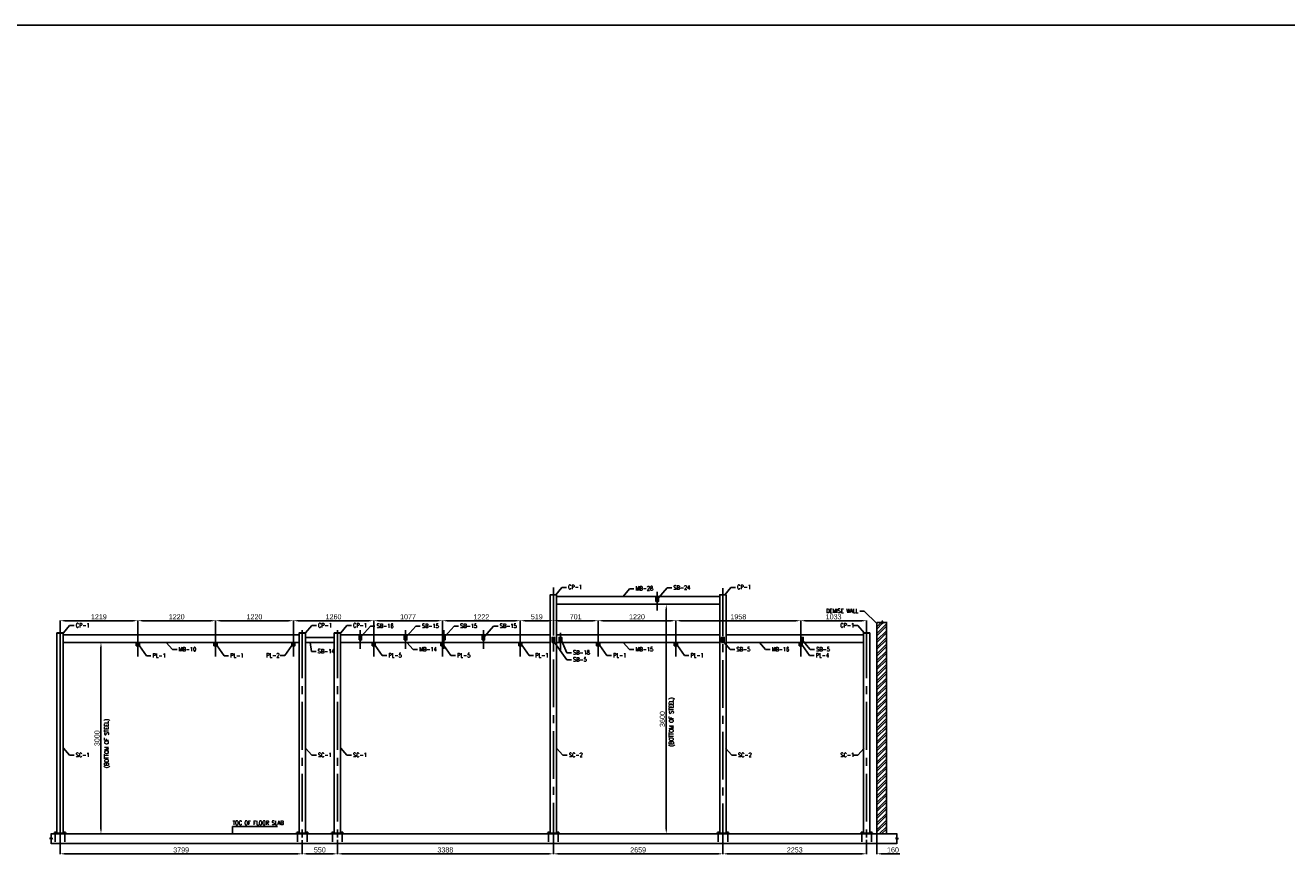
# Model space of a CAD drawing. Header units: inches. Extents: x -1008743 to -388065, y -1380311 to -642022.
# Tile 81 of 85: x -446529 to -426744, y -670553 to -657296. Entities that reach past the tile are written whole.
import ezdxf

# ---------------------------------------------------------------- set-up
doc = ezdxf.new("R2010")
doc.units = ezdxf.units.IN
doc.header["$LTSCALE"] = 1000
doc.header["$MEASUREMENT"] = 0
doc.header["$PDMODE"] = 35
doc.linetypes.add('CENTER2', pattern=[1.125, 0.75, -0.125, 0.125, -0.125])
doc.linetypes.add('PHANTOM2', pattern=[1.25, 0.625, -0.125, 0.125, -0.125, 0.125, -0.125])
doc.layers.add('DIM', color=1, linetype='Continuous')
doc.styles.add('ARIAL', font='arial.ttf')
doc.styles.add('ROMANS', font='simplex.shx', dxfattribs={"width": 0.9, "height": 2.5})
doc.dimstyles.new('50', dxfattribs={"dimscale": 50, "dimtxt": 2.5, "dimasz": 1.5, "dimexe": 1.25, "dimexo": 1, "dimgap": 0.8, "dimtad": 1, "dimdec": 0, "dimzin": 0, "dimdsep": 46, "dimtxsty": 'ROMANS', "dimblk1": 'ARCHTICK', "dimblk2": 'ARCHTICK', "dimsah": 1, "dimcen": 0, "dimdle": 1.25, "dimclrd": 1, "dimclre": 1, "dimclrt": 3, "dimadec": 0, "dimazin": 0, "dimtfac": 1, "dimtdec": 0, "dimtmove": 0, "dimatfit": 3, "dimfxl": 1, "dimtolj": 1, "dimtzin": 0, "dimarcsym": 0})
doc.dimstyles.new('S-20', dxfattribs={"dimtxt": 80, "dimasz": 75, "dimexe": 5, "dimexo": 5, "dimgap": 20, "dimtad": 1, "dimdec": 0, "dimzin": 0, "dimdsep": 46, "dimtxsty": 'ARIAL', "dimcen": 0.09, "dimdle": 100, "dimclrd": 8, "dimclre": 8, "dimclrt": 6, "dimadec": 0, "dimazin": 0, "dimtfac": 1, "dimtdec": 0, "dimtofl": 0, "dimtmove": 0, "dimatfit": 3, "dimfxl": 1, "dimtolj": 1, "dimtzin": 0, "dimlwd": -1, "dimarcsym": 0})

# ---------------------------------------------------------------- blocks, each defined once
blk = doc.blocks.new('*D738')
at = {"color": 8, "lineweight": -2, "ltscale": 10}
for p, q in [((-445097, -666975), (-445347, -666975)), ((-445247, -669975), (-445347, -669975))]:
    blk.add_line(p, q, dxfattribs=at)
at = {"color": 8, "ltscale": 10}
blk.add_line((-445342, -669900), (-445342, -667050), dxfattribs=at)
for points in [[(-445329, -667050), (-445354, -667050), (-445342, -666975)], [(-445354, -669900), (-445329, -669900), (-445342, -669975)]]:
    blk.add_solid(points, dxfattribs=at)
at = {"layer": 'Defpoints', "color": 0, "ltscale": 10}
for p in [(-445342, -666975), (-445092, -666975), (-445242, -669975)]:
    blk.add_point(p, dxfattribs=at)
at = {"color": 6, "ltscale": 10, "insert": (-445403, -668475), "char_height": 80, "attachment_point": 5, "rotation": 90, "style": 'ARIAL'}
blk.add_mtext('\\A1;3000', dxfattribs=at)
blk = doc.blocks.new('*D739')
at = {"color": 8, "lineweight": -2, "ltscale": 10}
for p, q in [((-441634, -670070), (-441634, -670293)), ((-438246, -670070), (-438246, -670293))]:
    blk.add_line(p, q, dxfattribs=at)
at = {"color": 8, "ltscale": 10}
blk.add_line((-441559, -670288), (-438321, -670288), dxfattribs=at)
for points in [[(-441559, -670275), (-441559, -670300), (-441634, -670288)], [(-438321, -670300), (-438321, -670275), (-438246, -670288)]]:
    blk.add_solid(points, dxfattribs=at)
at = {"layer": 'Defpoints', "color": 0, "ltscale": 10}
for p in [(-441634, -670065), (-438246, -670065), (-438246, -670288)]:
    blk.add_point(p, dxfattribs=at)
at = {"color": 6, "ltscale": 10, "insert": (-439940, -670227), "char_height": 80, "attachment_point": 5, "style": 'ARIAL'}
blk.add_mtext('\\A1;3388', dxfattribs=at)
blk = doc.blocks.new('*D740')
at = {"color": 8, "lineweight": -2, "ltscale": 10}
for p, q in [((-438246, -670070), (-438246, -670293)), ((-435587, -670070), (-435587, -670293))]:
    blk.add_line(p, q, dxfattribs=at)
at = {"color": 8, "ltscale": 10}
blk.add_line((-438171, -670288), (-435662, -670288), dxfattribs=at)
for points in [[(-438171, -670275), (-438171, -670300), (-438246, -670288)], [(-435662, -670300), (-435662, -670275), (-435587, -670288)]]:
    blk.add_solid(points, dxfattribs=at)
at = {"layer": 'Defpoints', "color": 0, "ltscale": 10}
for p in [(-438246, -670065), (-435587, -670065), (-435587, -670288)]:
    blk.add_point(p, dxfattribs=at)
at = {"color": 6, "ltscale": 10, "insert": (-436917, -670227), "char_height": 80, "attachment_point": 5, "style": 'ARIAL'}
blk.add_mtext('\\A1;2659', dxfattribs=at)
blk = doc.blocks.new('*D741')
at = {"color": 8, "lineweight": -2, "ltscale": 10}
for p, q in [((-435587, -670070), (-435587, -670293)), ((-433334, -670070), (-433334, -670293))]:
    blk.add_line(p, q, dxfattribs=at)
at = {"color": 8, "ltscale": 10}
blk.add_line((-435512, -670288), (-433409, -670288), dxfattribs=at)
for points in [[(-435512, -670275), (-435512, -670300), (-435587, -670288)], [(-433409, -670300), (-433409, -670275), (-433334, -670288)]]:
    blk.add_solid(points, dxfattribs=at)
at = {"layer": 'Defpoints', "color": 0, "ltscale": 10}
for p in [(-435587, -670065), (-433334, -670065), (-433334, -670288)]:
    blk.add_point(p, dxfattribs=at)
at = {"color": 6, "ltscale": 10, "insert": (-434461, -670227), "char_height": 80, "attachment_point": 5, "style": 'ARIAL'}
blk.add_mtext('\\A1;2253', dxfattribs=at)
blk = doc.blocks.new('*D742')
at = {"color": 8, "lineweight": -2, "ltscale": 10}
for p, q in [((-433334, -670070), (-433334, -670293)), ((-433174, -669940), (-433174, -670293))]:
    blk.add_line(p, q, dxfattribs=at)
at = {"color": 8, "ltscale": 10}
for p, q in [((-433409, -670288), (-433484, -670288)), ((-433099, -670288), (-432815, -670288))]:
    blk.add_line(p, q, dxfattribs=at)
for points in [[(-433409, -670300), (-433409, -670275), (-433334, -670288)], [(-433099, -670275), (-433099, -670300), (-433174, -670288)]]:
    blk.add_solid(points, dxfattribs=at)
at = {"layer": 'Defpoints', "color": 0, "ltscale": 10}
for p in [(-433334, -670065), (-433174, -669935), (-433174, -670288)]:
    blk.add_point(p, dxfattribs=at)
at = {"color": 6, "ltscale": 10, "insert": (-432920, -670227), "char_height": 80, "attachment_point": 5, "style": 'ARIAL'}
blk.add_mtext('\\A1;160', dxfattribs=at)
blk = doc.blocks.new('_ArchTick')
at = {"color": 0, "linetype": 'ByBlock', "const_width": 0.15}
blk.add_lwpolyline([(-0.5, -0.5), (0.5, 0.5)], dxfattribs=at)
blk = doc.blocks.new('*D744')
at = {"color": 8, "lineweight": -2, "ltscale": 10}
for p, q in [((-445983, -666848), (-445983, -666628)), ((-444764, -666777), (-444764, -666628))]:
    blk.add_line(p, q, dxfattribs=at)
at = {"color": 8, "ltscale": 10}
blk.add_line((-445908, -666633), (-444839, -666633), dxfattribs=at)
for points in [[(-445908, -666620), (-445908, -666645), (-445983, -666633)], [(-444839, -666645), (-444839, -666620), (-444764, -666633)]]:
    blk.add_solid(points, dxfattribs=at)
at = {"layer": 'Defpoints', "color": 0, "ltscale": 10}
for p in [(-444764, -666633), (-445983, -666853), (-444764, -666782)]:
    blk.add_point(p, dxfattribs=at)
at = {"color": 6, "ltscale": 10, "insert": (-445374, -666572), "char_height": 80, "attachment_point": 5, "style": 'ARIAL'}
blk.add_mtext('\\A1;1219', dxfattribs=at)
blk = doc.blocks.new('*D745')
at = {"color": 8, "lineweight": -2, "ltscale": 10}
for p, q in [((-444764, -666777), (-444764, -666628)), ((-443544, -666777), (-443544, -666628))]:
    blk.add_line(p, q, dxfattribs=at)
at = {"color": 8, "ltscale": 10}
blk.add_line((-444689, -666633), (-443619, -666633), dxfattribs=at)
for points in [[(-444689, -666620), (-444689, -666645), (-444764, -666633)], [(-443619, -666645), (-443619, -666620), (-443544, -666633)]]:
    blk.add_solid(points, dxfattribs=at)
at = {"layer": 'Defpoints', "color": 0, "ltscale": 10}
for p in [(-443544, -666633), (-444764, -666782), (-443544, -666782)]:
    blk.add_point(p, dxfattribs=at)
at = {"color": 6, "ltscale": 10, "insert": (-444154, -666572), "char_height": 80, "attachment_point": 5, "style": 'ARIAL'}
blk.add_mtext('\\A1;1220', dxfattribs=at)
blk = doc.blocks.new('*D746')
at = {"color": 8, "lineweight": -2, "ltscale": 10}
for p, q in [((-443544, -666777), (-443544, -666628)), ((-442324, -666777), (-442324, -666628))]:
    blk.add_line(p, q, dxfattribs=at)
at = {"color": 8, "ltscale": 10}
blk.add_line((-443469, -666633), (-442399, -666633), dxfattribs=at)
for points in [[(-443469, -666620), (-443469, -666645), (-443544, -666633)], [(-442399, -666645), (-442399, -666620), (-442324, -666633)]]:
    blk.add_solid(points, dxfattribs=at)
at = {"layer": 'Defpoints', "color": 0, "ltscale": 10}
for p in [(-442324, -666633), (-443544, -666782), (-442324, -666782)]:
    blk.add_point(p, dxfattribs=at)
at = {"color": 6, "ltscale": 10, "insert": (-442934, -666572), "char_height": 80, "attachment_point": 5, "style": 'ARIAL'}
blk.add_mtext('\\A1;1220', dxfattribs=at)
blk = doc.blocks.new('*D747')
at = {"color": 8, "lineweight": -2, "ltscale": 10}
for p, q in [((-442324, -666777), (-442324, -666628)), ((-441064, -666777), (-441064, -666628))]:
    blk.add_line(p, q, dxfattribs=at)
at = {"color": 8, "ltscale": 10}
blk.add_line((-442249, -666633), (-441139, -666633), dxfattribs=at)
for points in [[(-442249, -666620), (-442249, -666645), (-442324, -666633)], [(-441139, -666645), (-441139, -666620), (-441064, -666633)]]:
    blk.add_solid(points, dxfattribs=at)
at = {"layer": 'Defpoints', "color": 0, "ltscale": 10}
for p in [(-441064, -666633), (-442324, -666782), (-441064, -666782)]:
    blk.add_point(p, dxfattribs=at)
at = {"color": 6, "ltscale": 10, "insert": (-441694, -666572), "char_height": 80, "attachment_point": 5, "style": 'ARIAL'}
blk.add_mtext('\\A1;1260', dxfattribs=at)
blk = doc.blocks.new('*D748')
at = {"color": 8, "lineweight": -2, "ltscale": 10}
for p, q in [((-439987, -666777), (-439987, -666628)), ((-438765, -666777), (-438765, -666628))]:
    blk.add_line(p, q, dxfattribs=at)
at = {"color": 8, "ltscale": 10}
blk.add_line((-439912, -666633), (-438840, -666633), dxfattribs=at)
for points in [[(-439912, -666620), (-439912, -666645), (-439987, -666633)], [(-438840, -666645), (-438840, -666620), (-438765, -666633)]]:
    blk.add_solid(points, dxfattribs=at)
at = {"layer": 'Defpoints', "color": 0, "ltscale": 10}
for p in [(-438765, -666633), (-439987, -666782), (-438765, -666782)]:
    blk.add_point(p, dxfattribs=at)
at = {"color": 6, "ltscale": 10, "insert": (-439376, -666573), "char_height": 80, "attachment_point": 5, "style": 'ARIAL'}
blk.add_mtext('\\A1;1222', dxfattribs=at)
blk = doc.blocks.new('*D749')
at = {"color": 8, "lineweight": -2, "ltscale": 10}
for p, q in [((-438765, -666777), (-438765, -666628)), ((-438246, -666777), (-438246, -666628))]:
    blk.add_line(p, q, dxfattribs=at)
at = {"color": 8, "ltscale": 10}
blk.add_line((-438690, -666633), (-438321, -666633), dxfattribs=at)
for points in [[(-438690, -666620), (-438690, -666645), (-438765, -666633)], [(-438321, -666645), (-438321, -666620), (-438246, -666633)]]:
    blk.add_solid(points, dxfattribs=at)
at = {"layer": 'Defpoints', "color": 0, "ltscale": 10}
for p in [(-438246, -666633), (-438765, -666782), (-438246, -666782)]:
    blk.add_point(p, dxfattribs=at)
at = {"color": 6, "ltscale": 10, "insert": (-438506, -666572), "char_height": 80, "attachment_point": 5, "style": 'ARIAL'}
blk.add_mtext('\\A1;519', dxfattribs=at)
blk = doc.blocks.new('*D750')
at = {"color": 8, "lineweight": -2, "ltscale": 10}
for p, q in [((-437545, -666777), (-437545, -666628)), ((-436325, -666777), (-436325, -666628))]:
    blk.add_line(p, q, dxfattribs=at)
at = {"color": 8, "ltscale": 10}
blk.add_line((-437470, -666633), (-436400, -666633), dxfattribs=at)
for points in [[(-437470, -666620), (-437470, -666645), (-437545, -666633)], [(-436400, -666645), (-436400, -666620), (-436325, -666633)]]:
    blk.add_solid(points, dxfattribs=at)
at = {"layer": 'Defpoints', "color": 0, "ltscale": 10}
for p in [(-436325, -666633), (-437545, -666782), (-436325, -666782)]:
    blk.add_point(p, dxfattribs=at)
at = {"color": 6, "ltscale": 10, "insert": (-436935, -666572), "char_height": 80, "attachment_point": 5, "style": 'ARIAL'}
blk.add_mtext('\\A1;1220', dxfattribs=at)
blk = doc.blocks.new('*D751')
at = {"color": 8, "lineweight": -2, "ltscale": 10}
for p, q in [((-436325, -666777), (-436325, -666628)), ((-434367, -666777), (-434367, -666628))]:
    blk.add_line(p, q, dxfattribs=at)
at = {"color": 8, "ltscale": 10}
blk.add_line((-436250, -666633), (-434442, -666633), dxfattribs=at)
for points in [[(-436250, -666620), (-436250, -666645), (-436325, -666633)], [(-434442, -666645), (-434442, -666620), (-434367, -666633)]]:
    blk.add_solid(points, dxfattribs=at)
at = {"layer": 'Defpoints', "color": 0, "ltscale": 10}
for p in [(-434367, -666633), (-436325, -666782), (-434367, -666782)]:
    blk.add_point(p, dxfattribs=at)
at = {"color": 6, "ltscale": 10, "insert": (-435346, -666572), "char_height": 80, "attachment_point": 5, "style": 'ARIAL'}
blk.add_mtext('\\A1;1958', dxfattribs=at)
blk = doc.blocks.new('*D752')
at = {"color": 8, "lineweight": -2, "ltscale": 10}
for p, q in [((-434367, -666777), (-434367, -666628)), ((-433334, -666777), (-433334, -666628))]:
    blk.add_line(p, q, dxfattribs=at)
at = {"color": 8, "ltscale": 10}
blk.add_line((-434292, -666633), (-433409, -666633), dxfattribs=at)
for points in [[(-434292, -666620), (-434292, -666645), (-434367, -666633)], [(-433409, -666645), (-433409, -666620), (-433334, -666633)]]:
    blk.add_solid(points, dxfattribs=at)
at = {"layer": 'Defpoints', "color": 0, "ltscale": 10}
for p in [(-433334, -666633), (-434367, -666782), (-433334, -666782)]:
    blk.add_point(p, dxfattribs=at)
at = {"color": 6, "ltscale": 10, "insert": (-433851, -666572), "char_height": 80, "attachment_point": 5, "style": 'ARIAL'}
blk.add_mtext('\\A1;1033', dxfattribs=at)
blk = doc.blocks.new('*D758')
at = {"color": 8, "lineweight": -2, "ltscale": 10}
for p, q in [((-445983, -666787), (-445983, -670293)), ((-442184, -670075), (-442184, -670293))]:
    blk.add_line(p, q, dxfattribs=at)
at = {"color": 8, "ltscale": 10}
blk.add_line((-442259, -670288), (-445908, -670288), dxfattribs=at)
for points in [[(-445908, -670275), (-445908, -670300), (-445983, -670288)], [(-442259, -670300), (-442259, -670275), (-442184, -670288)]]:
    blk.add_solid(points, dxfattribs=at)
at = {"layer": 'Defpoints', "color": 0, "ltscale": 10}
for p in [(-445983, -666782), (-442184, -670070), (-445983, -670288)]:
    blk.add_point(p, dxfattribs=at)
at = {"color": 6, "ltscale": 10, "insert": (-444084, -670227), "char_height": 80, "attachment_point": 5, "style": 'ARIAL'}
blk.add_mtext('\\A1;3799', dxfattribs=at)
blk = doc.blocks.new('*D760')
at = {"color": 8, "lineweight": -2, "ltscale": 10}
for p, q in [((-442184, -670080), (-442184, -670293)), ((-441634, -670080), (-441634, -670293))]:
    blk.add_line(p, q, dxfattribs=at)
at = {"color": 8, "ltscale": 10}
blk.add_line((-442109, -670288), (-441709, -670288), dxfattribs=at)
for points in [[(-442109, -670275), (-442109, -670300), (-442184, -670288)], [(-441709, -670300), (-441709, -670275), (-441634, -670288)]]:
    blk.add_solid(points, dxfattribs=at)
at = {"layer": 'Defpoints', "color": 0, "ltscale": 10}
for p in [(-442184, -670075), (-441634, -670075), (-441634, -670288)]:
    blk.add_point(p, dxfattribs=at)
at = {"color": 6, "ltscale": 10, "insert": (-441909, -670227), "char_height": 80, "attachment_point": 5, "style": 'ARIAL'}
blk.add_mtext('\\A1;550', dxfattribs=at)
blk = doc.blocks.new('*D764')
at = {"color": 8, "lineweight": -2, "ltscale": 10}
for p, q in [((-441064, -666777), (-441064, -666628)), ((-439987, -666777), (-439987, -666628))]:
    blk.add_line(p, q, dxfattribs=at)
at = {"color": 8, "ltscale": 10}
blk.add_line((-440989, -666633), (-440062, -666633), dxfattribs=at)
for points in [[(-440989, -666620), (-440989, -666645), (-441064, -666633)], [(-440062, -666645), (-440062, -666620), (-439987, -666633)]]:
    blk.add_solid(points, dxfattribs=at)
at = {"layer": 'Defpoints', "color": 0, "ltscale": 10}
for p in [(-439987, -666633), (-441064, -666782), (-439987, -666782)]:
    blk.add_point(p, dxfattribs=at)
at = {"color": 6, "ltscale": 10, "insert": (-440526, -666572), "char_height": 80, "attachment_point": 5, "style": 'ARIAL'}
blk.add_mtext('\\A1;1077', dxfattribs=at)
blk = doc.blocks.new('*D783')
at = {"color": 8, "lineweight": -2, "ltscale": 10}
for p, q in [((-438246, -666777), (-438246, -666628)), ((-437545, -666777), (-437545, -666628))]:
    blk.add_line(p, q, dxfattribs=at)
at = {"color": 8, "ltscale": 10}
blk.add_line((-438171, -666633), (-437620, -666633), dxfattribs=at)
for points in [[(-438171, -666620), (-438171, -666645), (-438246, -666633)], [(-437620, -666645), (-437620, -666620), (-437545, -666633)]]:
    blk.add_solid(points, dxfattribs=at)
at = {"layer": 'Defpoints', "color": 0, "ltscale": 10}
for p in [(-437545, -666633), (-438246, -666782), (-437545, -666782)]:
    blk.add_point(p, dxfattribs=at)
at = {"color": 6, "ltscale": 10, "insert": (-437896, -666572), "char_height": 80, "attachment_point": 5, "style": 'ARIAL'}
blk.add_mtext('\\A1;701', dxfattribs=at)
blk = doc.blocks.new('*D784')
at = {"color": 8, "lineweight": -2, "ltscale": 10}
for p, q in [((-436342, -666375), (-436481, -666375)), ((-436695, -669975), (-436471, -669975))]:
    blk.add_line(p, q, dxfattribs=at)
at = {"color": 8, "ltscale": 10}
blk.add_line((-436476, -666450), (-436476, -669900), dxfattribs=at)
for points in [[(-436463, -666450), (-436488, -666450), (-436476, -666375)], [(-436488, -669900), (-436463, -669900), (-436476, -669975)]]:
    blk.add_solid(points, dxfattribs=at)
at = {"layer": 'Defpoints', "color": 0, "ltscale": 10}
for p in [(-436337, -666375), (-436700, -669975), (-436476, -669975)]:
    blk.add_point(p, dxfattribs=at)
at = {"color": 6, "ltscale": 10, "insert": (-436537, -668175), "char_height": 80, "attachment_point": 5, "rotation": 90, "style": 'ARIAL'}
blk.add_mtext('\\A1;3600', dxfattribs=at)

msp = doc.modelspace()

# ---------------------------------------------------------------- hatches: boundary and pattern name
at = {"ltscale": 10}
h = msp.add_hatch(dxfattribs=at)
h.set_pattern_fill('ANSI32', color=256, scale=200, style=0)
h.set_pattern_definition([(45, (0, 4883.225), (-53.0330086, 53.0330086), []), (45, (35.355, 4883.225), (-53.0330086, 53.0330086), [])])
h.paths.add_polyline_path([(-433174.2, -666658.7), (-433097.7, -666658.7), (-433088.4, -666683.8), (-433088.4, -666633.7), (-433080.6, -666658.7), (-433024.2, -666658.7), (-433024.2, -669975.5), (-433174.2, -669975.5), (-433174.2, -669965.5)])
for points in [[(-446062.6, -669975.5), (-446053.9, -669975.5), (-446053.9, -669965.5), (-446062.6, -669965.5)], [(-446046.3, -669965.5), (-446033.2, -669965.5), (-446033.2, -669952.8)], [(-445920.2, -669965.5), (-445933.2, -669965.5), (-445933.2, -669952.8)], [(-445912.6, -669975.5), (-445903.9, -669975.5), (-445903.9, -669965.5), (-445912.6, -669965.5)], [(-442263.6, -669975.5), (-442254.9, -669975.5), (-442254.9, -669965.5), (-442263.6, -669965.5)], [(-442247.3, -669965.5), (-442234.2, -669965.5), (-442234.2, -669952.8)], [(-442121.2, -669965.5), (-442134.2, -669965.5), (-442134.2, -669952.8)], [(-442113.6, -669975.5), (-442104.9, -669975.5), (-442104.9, -669965.5), (-442113.6, -669965.5)], [(-441713.6, -669975.5), (-441704.9, -669975.5), (-441704.9, -669965.5), (-441713.6, -669965.5)], [(-441697.3, -669965.5), (-441684.2, -669965.5), (-441684.2, -669952.8)], [(-441571.2, -669965.5), (-441584.2, -669965.5), (-441584.2, -669952.8)], [(-441563.6, -669975.5), (-441554.9, -669975.5), (-441554.9, -669965.5), (-441563.6, -669965.5)], [(-438325.6, -669975.5), (-438316.9, -669975.5), (-438316.9, -669965.5), (-438325.6, -669965.5)], [(-438309.3, -669965.5), (-438296.2, -669965.5), (-438296.2, -669952.8)], [(-438183.2, -669965.5), (-438196.2, -669965.5), (-438196.2, -669952.8)], [(-438175.6, -669975.5), (-438166.9, -669975.5), (-438166.9, -669965.5), (-438175.6, -669965.5)], [(-435666.6, -669975.5), (-435657.9, -669975.5), (-435657.9, -669965.5), (-435666.6, -669965.5)], [(-435650.3, -669965.5), (-435637.2, -669965.5), (-435637.2, -669952.8)], [(-435524.2, -669965.5), (-435537.2, -669965.5), (-435537.2, -669952.8)], [(-435516.6, -669975.5), (-435507.9, -669975.5), (-435507.9, -669965.5), (-435516.6, -669965.5)], [(-433413.6, -669975.5), (-433404.9, -669975.5), (-433404.9, -669965.5), (-433413.6, -669965.5)], [(-433397.3, -669965.5), (-433384.2, -669965.5), (-433384.2, -669952.8)], [(-433271.2, -669965.5), (-433284.2, -669965.5), (-433284.2, -669952.8)], [(-433263.6, -669975.5), (-433254.9, -669975.5), (-433254.9, -669965.5), (-433263.6, -669965.5)]]:
    msp.add_hatch(color=256, dxfattribs=at).paths.add_polyline_path(points)

# ---------------------------------------------------------------- linework, layer by layer
at = {"color": 252, "linetype": 'CENTER2'}
for p, q in [((-438246.2, -666114.4), (-438246.2, -670065.4)), ((-435587.2, -666123.8), (-435587.2, -670065.4)), ((-436620.2, -666182), (-436620.2, -666475.2)), ((-445983.2, -666782), (-445983.2, -670065.4)), ((-444764.2, -666782), (-444764.2, -667191.8)), ((-443544.2, -666782), (-443544.2, -667191.8)), ((-442324.2, -666782), (-442324.2, -667191.8)), ((-442184.2, -666782), (-442184.2, -670065.4)), ((-441634.2, -666782), (-441634.2, -670065.4)), ((-441274.2, -666782), (-441274.2, -667075.2)), ((-441064.2, -666782), (-441064.2, -667191.8)), ((-440564.2, -666782), (-440564.2, -667075.2)), ((-439987.2, -666782), (-439987.2, -667191.8)), ((-439964.2, -666782), (-439964.2, -667075.2)), ((-439344.2, -666782), (-439344.2, -667075.2)), ((-438765.2, -666782), (-438765.2, -667191.8)), ((-438136.2, -666824), (-438136.2, -667117.2)), ((-437545.2, -666782), (-437545.2, -667191.8)), ((-436325.2, -666782), (-436325.2, -667191.8)), ((-434367.2, -666782), (-434367.2, -667191.8)), ((-433334.2, -666782), (-433334.2, -670065.4))]:
    msp.add_line(p, q, dxfattribs=at)
at = {"ltscale": 10}
for p, q in [((-436640.2, -666333.5), (-436600.2, -666253.5)), ((-436600.2, -666333.5), (-436640.2, -666253.5)), ((-433174.3, -666658.7), (-433097.7, -666658.7)), ((-433174.2, -666658.7), (-433174.2, -669975.5)), ((-433097.7, -666658.7), (-433088.4, -666683.8)), ((-433088.4, -666683.8), (-433088.4, -666633.7)), ((-433088.4, -666633.7), (-433080.6, -666658.7)), ((-433080.6, -666658.7), (-433010.8, -666658.7)), ((-433024.2, -666658.7), (-433024.2, -669975.5)), ((-441294.2, -666933.5), (-441254.2, -666853.5)), ((-441254.2, -666933.5), (-441294.2, -666853.5)), ((-440584.2, -666933.5), (-440544.2, -666853.5)), ((-440544.2, -666933.5), (-440584.2, -666853.5)), ((-439984.2, -666933.5), (-439944.2, -666853.5)), ((-439944.2, -666933.5), (-439984.2, -666853.5)), ((-439364.2, -666933.5), (-439324.2, -666853.5)), ((-439324.2, -666933.5), (-439364.2, -666853.5)), ((-438266.2, -666975.5), (-438226.2, -666895.5)), ((-438226.2, -666975.5), (-438266.2, -666895.5)), ((-438156.2, -666975.5), (-438116.2, -666895.5)), ((-438116.2, -666975.5), (-438156.2, -666895.5)), ((-435607.2, -666975.5), (-435567.2, -666895.5)), ((-435567.2, -666975.5), (-435607.2, -666895.5)), ((-434367.2, -666975.5), (-434327.2, -666895.5)), ((-434327.2, -666975.5), (-434367.2, -666895.5)), ((-444789.2, -667025.5), (-444739.2, -666975.5)), ((-444789.2, -666975.5), (-444739.2, -667025.5)), ((-443569.2, -667025.5), (-443519.2, -666975.5)), ((-443569.2, -666975.5), (-443519.2, -667025.5)), ((-442349.2, -667025.5), (-442299.2, -666975.5)), ((-442349.2, -666975.5), (-442299.2, -667025.5)), ((-441089.2, -667025.5), (-441039.2, -666975.5)), ((-441089.2, -666975.5), (-441039.2, -667025.5)), ((-440012.2, -667025.5), (-439962.2, -666975.5)), ((-440012.2, -666975.5), (-439962.2, -667025.5)), ((-438790.2, -667025.5), (-438740.2, -666975.5)), ((-438790.2, -666975.5), (-438740.2, -667025.5)), ((-437570.2, -667025.5), (-437520.2, -666975.5)), ((-437570.2, -666975.5), (-437520.2, -667025.5)), ((-436350.2, -667025.5), (-436300.2, -666975.5)), ((-436350.2, -666975.5), (-436300.2, -667025.5)), ((-434392.2, -667025.5), (-434342.2, -666975.5)), ((-434392.2, -666975.5), (-434342.2, -667025.5)), ((-446148.6, -670047.3), (-446123.6, -670039.4)), ((-446098.5, -670047.3), (-446148.6, -670047.3)), ((-446123.6, -670039.4), (-446123.6, -669969.7)), ((-446123.6, -669975.5), (-432857.2, -669975.5)), ((-446123.6, -670056.6), (-446098.5, -670047.3)), ((-446123.6, -670133.2), (-446123.6, -670056.6)), ((-432882.2, -670047.3), (-432857.2, -670039.4)), ((-432832.1, -670047.3), (-432882.2, -670047.3)), ((-432857.2, -670039.4), (-432857.2, -669969.7)), ((-432857.2, -670056.6), (-432832.1, -670047.3)), ((-432857.2, -670133.2), (-432857.2, -670056.6)), ((-446123.6, -670125.5), (-432857.2, -670125.5))]:
    msp.add_line(p, q, dxfattribs=at)
at = {"color": 252, "linetype": 'PHANTOM2'}
for p, q in [((-446058.2, -669939.9), (-446058.2, -670098.1)), ((-445908.2, -669939.9), (-445908.2, -670098.1)), ((-442259.2, -669939.9), (-442259.2, -670098.1)), ((-442109.2, -669939.9), (-442109.2, -670098.1)), ((-441709.2, -669939.9), (-441709.2, -670098.1)), ((-441559.2, -669939.9), (-441559.2, -670098.1)), ((-438321.2, -669939.9), (-438321.2, -670098.1)), ((-438171.2, -669939.9), (-438171.2, -670098.1)), ((-435662.2, -669939.9), (-435662.2, -670098.1)), ((-435512.2, -669939.9), (-435512.2, -670098.1)), ((-433409.2, -669939.9), (-433409.2, -670098.1)), ((-433259.2, -669939.9), (-433259.2, -670098.1))]:
    msp.add_line(p, q, dxfattribs=at)
at = {"ltscale": 10}
for points in [[(-487029, -657295.8), (-406826.5, -657295.8), (-406826.5, -707139.2), (-487029, -707139.2)], [(-446062.6, -669975.5), (-446053.9, -669975.5), (-446053.9, -669965.5), (-446062.6, -669965.5)], [(-445912.6, -669975.5), (-445903.9, -669975.5), (-445903.9, -669965.5), (-445912.6, -669965.5)], [(-442263.6, -669975.5), (-442254.9, -669975.5), (-442254.9, -669965.5), (-442263.6, -669965.5)], [(-442113.6, -669975.5), (-442104.9, -669975.5), (-442104.9, -669965.5), (-442113.6, -669965.5)], [(-441713.6, -669975.5), (-441704.9, -669975.5), (-441704.9, -669965.5), (-441713.6, -669965.5)], [(-441563.6, -669975.5), (-441554.9, -669975.5), (-441554.9, -669965.5), (-441563.6, -669965.5)], [(-438325.6, -669975.5), (-438316.9, -669975.5), (-438316.9, -669965.5), (-438325.6, -669965.5)], [(-438175.6, -669975.5), (-438166.9, -669975.5), (-438166.9, -669965.5), (-438175.6, -669965.5)], [(-435666.6, -669975.5), (-435657.9, -669975.5), (-435657.9, -669965.5), (-435666.6, -669965.5)], [(-435516.6, -669975.5), (-435507.9, -669975.5), (-435507.9, -669965.5), (-435516.6, -669965.5)], [(-433413.6, -669975.5), (-433404.9, -669975.5), (-433404.9, -669965.5), (-433413.6, -669965.5)], [(-433263.6, -669975.5), (-433254.9, -669975.5), (-433254.9, -669965.5), (-433263.6, -669965.5)]]:
    msp.add_lwpolyline(points, close=True, dxfattribs=at)
at = {"color": 1, "ltscale": 10}
for points in [[(-438296.2, -666228.5), (-438196.2, -666228.5), (-438196.2, -666224.5), (-438296.2, -666224.5)], [(-435637.2, -666228.5), (-435537.2, -666228.5), (-435537.2, -666224.5), (-435637.2, -666224.5)], [(-446033.2, -666828.5), (-445933.2, -666828.5), (-445933.2, -666824.5), (-446033.2, -666824.5)], [(-442234.2, -666828.5), (-442134.2, -666828.5), (-442134.2, -666824.5), (-442234.2, -666824.5)], [(-441684.2, -666828.5), (-441584.2, -666828.5), (-441584.2, -666824.5), (-441684.2, -666824.5)], [(-433384.2, -666828.5), (-433284.2, -666828.5), (-433284.2, -666824.5), (-433384.2, -666824.5)], [(-446083.2, -669975.5), (-445883.2, -669975.5), (-445883.2, -669965.5), (-446083.2, -669965.5)], [(-442284.2, -669975.5), (-442084.2, -669975.5), (-442084.2, -669965.5), (-442284.2, -669965.5)], [(-441734.2, -669975.5), (-441534.2, -669975.5), (-441534.2, -669965.5), (-441734.2, -669965.5)], [(-438346.2, -669975.5), (-438146.2, -669975.5), (-438146.2, -669965.5), (-438346.2, -669965.5)], [(-435687.2, -669975.5), (-435487.2, -669975.5), (-435487.2, -669965.5), (-435687.2, -669965.5)], [(-433434.2, -669975.5), (-433234.2, -669975.5), (-433234.2, -669965.5), (-433434.2, -669965.5)]]:
    msp.add_lwpolyline(points, close=True, dxfattribs=at)
at = {"color": 4, "ltscale": 10}
for points in [[(-438296.2, -669965.5), (-438196.2, -669965.5), (-438196.2, -666228.5), (-438296.2, -666228.5)], [(-435637.2, -669965.5), (-435537.2, -669965.5), (-435537.2, -666228.5), (-435637.2, -666228.5)], [(-446033.2, -669965.5), (-445933.2, -669965.5), (-445933.2, -666828.5), (-446033.2, -666828.5)], [(-442234.2, -669965.5), (-442134.2, -669965.5), (-442134.2, -666828.5), (-442234.2, -666828.5)], [(-441684.2, -669965.5), (-441584.2, -669965.5), (-441584.2, -666828.5), (-441684.2, -666828.5)], [(-433384.2, -669965.5), (-433284.2, -669965.5), (-433284.2, -666828.5), (-433384.2, -666828.5)]]:
    msp.add_lwpolyline(points, close=True, dxfattribs=at)
at = {"color": 3, "ltscale": 10}
for points in [[(-438196.2, -666375.5), (-435637.2, -666375.5), (-435637.2, -666253.5), (-438196.2, -666253.5)], [(-445933.2, -666975.5), (-442234.2, -666975.5), (-442234.2, -666853.5), (-445933.2, -666853.5)], [(-441584.2, -666975.5), (-438296.2, -666975.5), (-438296.2, -666853.5), (-441584.2, -666853.5)], [(-438196.2, -666975.5), (-435637.2, -666975.5), (-435637.2, -666853.5), (-438196.2, -666853.5)], [(-435537.2, -666975.5), (-433384.2, -666975.5), (-433384.2, -666853.5), (-435537.2, -666853.5)]]:
    msp.add_lwpolyline(points, close=True, dxfattribs=at)
at = {"color": 6, "ltscale": 10}
for points in [[(-436640.2, -666333.5), (-436600.2, -666333.5), (-436600.2, -666253.5), (-436640.2, -666253.5)], [(-442134.2, -666975.5), (-441684.2, -666975.5), (-441684.2, -666895.5), (-442134.2, -666895.5)], [(-441294.2, -666933.5), (-441254.2, -666933.5), (-441254.2, -666853.5), (-441294.2, -666853.5)], [(-440584.2, -666933.5), (-440544.2, -666933.5), (-440544.2, -666853.5), (-440584.2, -666853.5)], [(-439984.2, -666933.5), (-439944.2, -666933.5), (-439944.2, -666853.5), (-439984.2, -666853.5)], [(-439364.2, -666933.5), (-439324.2, -666933.5), (-439324.2, -666853.5), (-439364.2, -666853.5)], [(-438266.2, -666975.5), (-438226.2, -666975.5), (-438226.2, -666895.5), (-438266.2, -666895.5)], [(-438156.2, -666975.5), (-438116.2, -666975.5), (-438116.2, -666895.5), (-438156.2, -666895.5)], [(-435607.2, -666975.5), (-435567.2, -666975.5), (-435567.2, -666895.5), (-435607.2, -666895.5)], [(-434367.2, -666975.5), (-434327.2, -666975.5), (-434327.2, -666895.5), (-434367.2, -666895.5)]]:
    msp.add_lwpolyline(points, close=True, dxfattribs=at)
at = {"color": 30, "ltscale": 10}
for points in [[(-444789.2, -667025.5), (-444739.2, -667025.5), (-444739.2, -666975.5), (-444789.2, -666975.5)], [(-443569.2, -667025.5), (-443519.2, -667025.5), (-443519.2, -666975.5), (-443569.2, -666975.5)], [(-442349.2, -667025.5), (-442299.2, -667025.5), (-442299.2, -666975.5), (-442349.2, -666975.5)], [(-441089.2, -667025.5), (-441039.2, -667025.5), (-441039.2, -666975.5), (-441089.2, -666975.5)], [(-440012.2, -667025.5), (-439962.2, -667025.5), (-439962.2, -666975.5), (-440012.2, -666975.5)], [(-438790.2, -667025.5), (-438740.2, -667025.5), (-438740.2, -666975.5), (-438790.2, -666975.5)], [(-437570.2, -667025.5), (-437520.2, -667025.5), (-437520.2, -666975.5), (-437570.2, -666975.5)], [(-436350.2, -667025.5), (-436300.2, -667025.5), (-436300.2, -666975.5), (-436350.2, -666975.5)], [(-434392.2, -667025.5), (-434342.2, -667025.5), (-434342.2, -666975.5), (-434392.2, -666975.5)]]:
    msp.add_lwpolyline(points, close=True, dxfattribs=at)
at = {"ltscale": 10}
for points in [[(-446046.3, -669965.5), (-446033.2, -669965.5), (-446033.2, -669952.8), (-446046.3, -669965.5)], [(-445920.2, -669965.5), (-445933.2, -669965.5), (-445933.2, -669952.8), (-445920.2, -669965.5)], [(-442247.3, -669965.5), (-442234.2, -669965.5), (-442234.2, -669952.8), (-442247.3, -669965.5)], [(-442121.2, -669965.5), (-442134.2, -669965.5), (-442134.2, -669952.8), (-442121.2, -669965.5)], [(-441697.3, -669965.5), (-441684.2, -669965.5), (-441684.2, -669952.8), (-441697.3, -669965.5)], [(-441571.2, -669965.5), (-441584.2, -669965.5), (-441584.2, -669952.8), (-441571.2, -669965.5)], [(-438309.3, -669965.5), (-438296.2, -669965.5), (-438296.2, -669952.8), (-438309.3, -669965.5)], [(-438183.2, -669965.5), (-438196.2, -669965.5), (-438196.2, -669952.8), (-438183.2, -669965.5)], [(-435650.3, -669965.5), (-435637.2, -669965.5), (-435637.2, -669952.8), (-435650.3, -669965.5)], [(-435524.2, -669965.5), (-435537.2, -669965.5), (-435537.2, -669952.8), (-435524.2, -669965.5)], [(-433397.3, -669965.5), (-433384.2, -669965.5), (-433384.2, -669952.8), (-433397.3, -669965.5)], [(-433271.2, -669965.5), (-433284.2, -669965.5), (-433284.2, -669952.8), (-433271.2, -669965.5)]]:
    msp.add_lwpolyline(points, dxfattribs=at)

# ---------------------------------------------------------------- texts
at = {"layer": 'DIM', "color": 3, "style": 'ROMANS', "width": 0.8}
for s, p in [('CP-1', (-438015.3, -666136.9)), ('MB-28', (-436956.2, -666157.9)), ('SB-24', (-436363.3, -666145.9)), ('CP-1', (-435365.4, -666136.9)), ('DEMISE WALL', (-433967.1, -666510.8)), ('CP-1', (-445736.9, -666736.9)), ('CP-1', (-441937.9, -666736.9)), ('CP-1', (-441387.9, -666736.9)), ('SB-16', (-441018, -666745.9)), ('SB-15', (-440307.5, -666745.9)), ('SB-15', (-439707.8, -666745.9)), ('SB-15', (-439087.3, -666745.9)), ('CP-1', (-433747, -666736.9)), ('PL-1', (-444533.3, -667211)), ('MB-10', (-444122.5, -667112.1)), ('PL-1', (-443313.5, -667211)), ('PL-2', (-442749.9, -667207.5)), ('SB-14', (-441942.7, -667142.7)), ('PL-5', (-440832.9, -667207.5)), ('MB-14', (-440350.1, -667112.1)), ('PL-5', (-439755.9, -667207.5)), ('PL-1', (-438529.9, -667207.5)), ('SB-18', (-437937.8, -667162.7)), ('PL-1', (-437310.2, -667207.5)), ('MB-15', (-436956.2, -667112.1)), ('PL-1', (-436096.1, -667207.5)), ('SB-5', (-435375, -667112.1)), ('MB-16', (-434822.1, -667112.1)), ('PL-4', (-434131.2, -667207.5)), ('SB-5', (-434124.4, -667112.1)), ('SB-5', (-437937.8, -667272.5)), ('SC-1', (-445736.9, -668769.7)), ('SC-1', (-441937.9, -668769.7)), ('SC-1', (-441387.9, -668769.7)), ('SC-2', (-438002.1, -668769.7)), ('SC-2', (-435350.6, -668769.7)), ('SC-1', (-433744.2, -668769.7)), ('TOC OF FLOOR SLAB', (-443276.4, -669834.8))]:
    msp.add_text(s, height=65, dxfattribs=at).set_placement(p)
for p in [(-436363, -668605.6), (-445221.9, -668942.2)]:
    msp.add_text('(BOTTOM OF STEEL)', height=65, rotation=90, dxfattribs=at).set_placement(p)

# ---------------------------------------------------------------- dimensions: what is measured, and where the dimension line sits
at = {"ltscale": 10}
for base, p1, p2, picture, middle in [((-444764.2, -666632.8), (-445983.2, -666853.5), (-444764.2, -666782), '*D744', (-445373.7, -666572)), ((-443544.2, -666632.8), (-444764.2, -666782), (-443544.2, -666782), '*D745', (-444154.2, -666572)), ((-442324.2, -666632.8), (-443544.2, -666782), (-442324.2, -666782), '*D746', (-442934.2, -666572)), ((-441064.2, -666632.8), (-442324.2, -666782), (-441064.2, -666782), '*D747', (-441694.2, -666572)), ((-439987.2, -666632.8), (-441064.2, -666782), (-439987.2, -666782), '*D764', (-440525.7, -666572)), ((-438765.2, -666632.8), (-439987.2, -666782), (-438765.2, -666782), '*D748', (-439376.2, -666572.7)), ((-438246.2, -666632.8), (-438765.2, -666782), (-438246.2, -666782), '*D749', (-438505.7, -666572)), ((-437545.2, -666632.8), (-438246.2, -666782), (-437545.2, -666782), '*D783', (-437895.7, -666572)), ((-436325.2, -666632.8), (-437545.2, -666782), (-436325.2, -666782), '*D750', (-436935.2, -666572)), ((-434367.2, -666632.8), (-436325.2, -666782), (-434367.2, -666782), '*D751', (-435346.2, -666572)), ((-433334.2, -666632.8), (-434367.2, -666782), (-433334.2, -666782), '*D752', (-433850.7, -666572)), ((-445983.2, -670287.7), (-442184.2, -670070.4), (-445983.2, -666782), '*D758', (-444083.7, -670226.8)), ((-441634.2, -670287.9), (-442184.2, -670075.4), (-441634.2, -670075.4), '*D760', (-441909.2, -670227)), ((-438246.2, -670287.7), (-441634.2, -670065.4), (-438246.2, -670065.4), '*D739', (-439940.2, -670226.8)), ((-435587.2, -670287.7), (-438246.2, -670065.4), (-435587.2, -670065.4), '*D740', (-436916.7, -670226.9)), ((-433334.2, -670287.7), (-435587.2, -670065.4), (-433334.2, -670065.4), '*D741', (-434460.7, -670226.8)), ((-433174.2, -670287.7), (-433334.2, -670065.4), (-433174.2, -669934.9), '*D742', (-432919.8, -670226.9))]:
    dim = msp.add_linear_dim(base=base, p1=p1, p2=p2, dimstyle='S-20', dxfattribs=at)
    dim.commit()
    dim.dimension.update_dxf_attribs({"geometry": picture, "text_midpoint": middle})
for base, p1, p2, picture, middle in [((-436475.7, -669975.5), (-436336.8, -666375.5), (-436699.5, -669975.5), '*D784', (-436536.5, -668175.5)), ((-445341.8, -666975.5), (-445242, -669975.5), (-445091.5, -666975.5), '*D738', (-445402.7, -668475.5))]:
    dim = msp.add_linear_dim(base=base, p1=p1, p2=p2, angle=90, dimstyle='S-20', dxfattribs=at)
    dim.commit()
    dim.dimension.update_dxf_attribs({"geometry": picture, "text_midpoint": middle})

# ---------------------------------------------------------------- leaders
at = {"layer": 'DIM'}
for points in [[(-438209.4, -666224.5), (-438111.6, -666109.5), (-438041.3, -666109.5)], [(-437150.3, -666253.5), (-437052.5, -666130.5), (-436982.2, -666130.5)], [(-436599.5, -666276), (-436459.6, -666118.5), (-436389.3, -666118.5)], [(-435559.5, -666224.5), (-435461.7, -666109.5), (-435391.4, -666109.5)], [(-433174.2, -666676.2), (-433371, -666483.4), (-433441.3, -666483.4)], [(-445931, -666824.5), (-445833.2, -666709.5), (-445762.9, -666709.5)], [(-442132, -666824.5), (-442034.2, -666709.5), (-441963.9, -666709.5)], [(-441582, -666824.5), (-441484.2, -666709.5), (-441413.9, -666709.5)], [(-441254.2, -666876), (-441114.3, -666718.5), (-441044, -666718.5)], [(-440543.7, -666876), (-440403.8, -666718.5), (-440333.5, -666718.5)], [(-439944, -666876), (-439804.1, -666718.5), (-439733.8, -666718.5)], [(-439323.5, -666876), (-439183.6, -666718.5), (-439113.3, -666718.5)], [(-433372.2, -666824.5), (-433470, -666709.5), (-433540.2, -666709.5)], [(-438116.2, -666954.1), (-438034.1, -667135.3), (-437963.8, -667135.3)], [(-434327.2, -666954.2), (-434220.7, -667084.7), (-434150.4, -667084.7)], [(-444739.2, -667025.5), (-444629.6, -667183.6), (-444559.3, -667183.6)], [(-444316.5, -666974.4), (-444218.8, -667084.7), (-444148.5, -667084.7)], [(-443519.4, -667025.5), (-443409.8, -667183.6), (-443339.5, -667183.6)], [(-442350.8, -667022), (-442460.4, -667180.1), (-442530.7, -667180.1)], [(-442058.7, -666975.5), (-442039, -667115.3), (-441968.7, -667115.3)], [(-441038.8, -667022), (-440929.2, -667180.1), (-440858.9, -667180.1)], [(-440544.1, -666974.4), (-440446.4, -667084.7), (-440376.1, -667084.7)], [(-439961.8, -667022), (-439852.2, -667180.1), (-439781.9, -667180.1)], [(-438735.8, -667022), (-438626.2, -667180.1), (-438555.9, -667180.1)], [(-438226.2, -666975.5), (-438034.1, -667245.1), (-437963.8, -667245.1)], [(-437516.1, -667022), (-437406.5, -667180.1), (-437336.2, -667180.1)], [(-437150.3, -666974.4), (-437052.5, -667084.7), (-436982.2, -667084.7)], [(-436302, -667022), (-436192.4, -667180.1), (-436122.1, -667180.1)], [(-435569.1, -666974.4), (-435471.3, -667084.7), (-435401, -667084.7)], [(-435016.1, -666974.4), (-434918.4, -667084.7), (-434848.1, -667084.7)], [(-434337.1, -667022), (-434227.5, -667180.1), (-434157.2, -667180.1)], [(-445931, -668632), (-445833.2, -668742.3), (-445762.9, -668742.3)], [(-442132, -668632), (-442034.2, -668742.3), (-441963.9, -668742.3)], [(-441582, -668632), (-441484.2, -668742.3), (-441413.9, -668742.3)], [(-438196.2, -668632), (-438098.4, -668742.3), (-438028.1, -668742.3)], [(-435544.7, -668632), (-435446.9, -668742.3), (-435376.6, -668742.3)], [(-433371.9, -668632), (-433469.6, -668742.3), (-433539.9, -668742.3)], [(-443278.5, -669977.4), (-443278.5, -669862), (-442572.4, -669862)]]:
    msp.add_leader(points, dimstyle='50', override={"dimasz": 1, "dimgap": 0.8, "dimtad": 0, "dimfxl": 1, "dimarcsym": 1}, dxfattribs=at)

doc.saveas('drawing.dxf')
